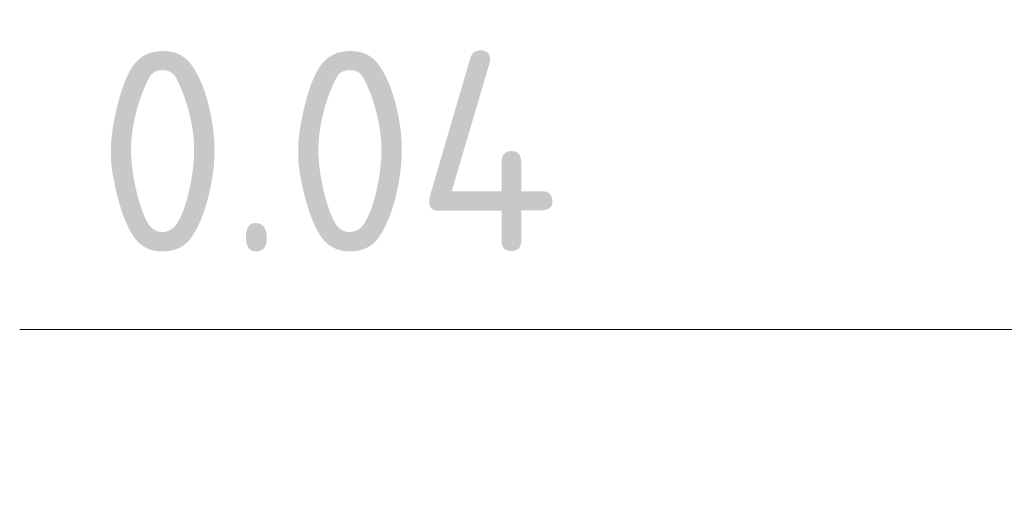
# Model space of a CAD drawing. Header units: metres. Extents: x 162359 to 162848, y 502589 to 502892.
# Tile 24 of 49: x 162842.5073 to 162842.6841, y 502689.6617 to 502689.7462. Entities that reach past the tile are written whole.
import ezdxf

# ---------------------------------------------------------------- set-up
doc = ezdxf.new("R2010")
doc.units = ezdxf.units.M
doc.layers.add('X-XX-AL-M', color=7, linetype='Continuous', lineweight=18)
doc.styles.add('NLCS-ISO-M20-T18', font='NLCS-ISO.ttf', dxfattribs={"height": 0.036})
doc.dimstyles.new('NLCS-M20-T18-PIJL_L2_H2', dxfattribs={"dimscale": 0.02, "dimtxt": 2.5, "dimasz": 1.8, "dimexe": 2, "dimexo": 2, "dimgap": 0.7, "dimtad": 1, "dimzin": 0, "dimdsep": 46, "dimtxsty": 'NLCS-ISO-M20-T18', "dimcen": 0, "dimdle": 2, "dimclrd": 256, "dimclre": 256, "dimclrt": 10, "dimazin": 0, "dimtfac": 1, "dimtdec": 3, "dimtofl": 0, "dimtmove": 0, "dimatfit": 3, "dimfxl": 2, "dimfxlon": 1, "dimtfillclr": 256, "dimtolj": 1, "dimtzin": 0, "dimlwd": -1, "dimlwe": -1, "dimarcsym": 0})

# ---------------------------------------------------------------- blocks, each defined once
blk = doc.blocks.new('*D30')
at = {"layer": 'X-XX-AL-M', "ltscale": 2.5, "transparency": 16777216}
for p, q in [((162842.7341757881, 502689.6906210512), (162842.734175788, 502689.7306210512)), ((162842.771841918, 502689.6906210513), (162842.7718419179, 502689.7306210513)), ((162842.6981757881, 502689.6906210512), (162842.5072757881, 502689.690621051)), ((162842.807841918, 502689.6906210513), (162842.843841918, 502689.6906210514))]:
    blk.add_line(p, q, dxfattribs=at)
for points in [[(162842.6981757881, 502689.6966210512), (162842.6981757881, 502689.6846210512), (162842.7341757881, 502689.6906210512)], [(162842.807841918, 502689.6966210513), (162842.807841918, 502689.6846210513), (162842.771841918, 502689.6906210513)]]:
    blk.add_solid(points, dxfattribs=at)
at = {"layer": 'X-XX-AL-M', "color": 10, "ltscale": 2.5, "transparency": 16777216, "insert": (162842.5626757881, 502689.7226210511), "char_height": 0.036, "attachment_point": 5, "rotation": 6.367862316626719e-08, "style": 'NLCS-ISO-M20-T18'}
blk.add_mtext('\\A1;0.04', dxfattribs=at)

msp = doc.modelspace()

# ---------------------------------------------------------------- dimensions: what is measured, and where the dimension line sits
at = {"layer": 'X-XX-AL-M', "ltscale": 2.5}
dim = msp.add_linear_dim(base=(162842.7341757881, 502689.6906210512), p1=(162842.771841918, 502689.6617205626), p2=(162842.7341757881, 502689.6617205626), angle=180.0000000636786, dimstyle='NLCS-M20-T18-PIJL_L2_H2', dxfattribs=at)
dim.commit()
dim.dimension.update_dxf_attribs({"geometry": '*D30', "text_midpoint": (162842.5626757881, 502689.6906210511), "dimtype": 160})

doc.saveas('drawing.dxf')
